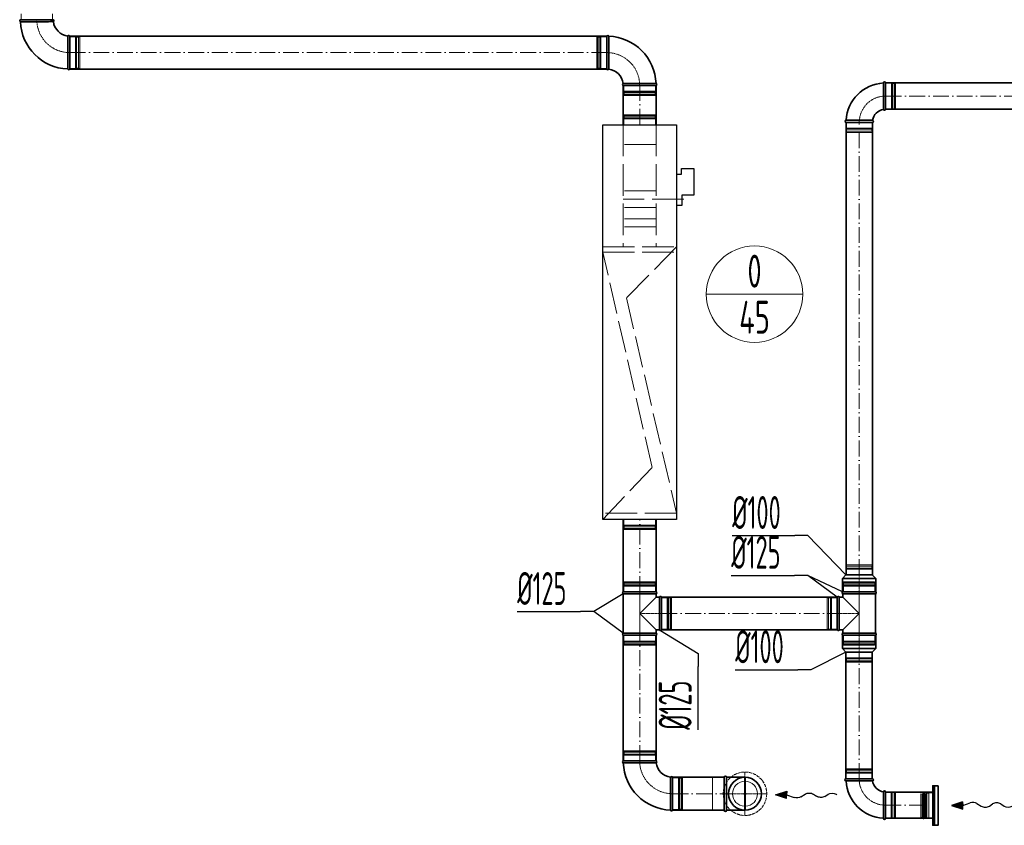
# Model space of a CAD drawing. Header units: millimetres. Extents: x -20688 to 44066, y -7315 to 67290.
# Tile 30 of 75: x 36706 to 40447, y -7000 to -3939. Entities that reach past the tile are written whole.
import ezdxf
from ezdxf.enums import TextEntityAlignment as Align

# ---------------------------------------------------------------- set-up
doc = ezdxf.new("R2010")
doc.units = ezdxf.units.MM
for name, pattern in [('ACAD_ISO02W100', [15, 12, -3]), ('ACAD_ISO10W100', [18, 12, -3, 0, -3]), ('phl_thick', [0])]:
    doc.linetypes.add(name, pattern=pattern)
for name, color, linetype, lineweight in [('VZT_05 ETA (ODVOD) - OBRYS', 6, 'Continuous', 35), ('VZT_06 ETA (ODVOD) - OSA', 6, 'ACAD_ISO10W100', 5), ('VZT_08 ETA (ODVOD) - SKRYTÉ', 6, 'ACAD_ISO02W100', 5), ('VZT_21 ZAŘÍZENÍ - OBRYS', 1, 'Continuous', 30), ('VZT_22 ZAŘÍZENÍ - DETAIL', 8, 'Continuous', 5), ('VZT_30 DISTRIBUČNÍ PRVKY - OBRYS', 1, 'Continuous', 35), ('VZT_31 DISTRIBUČNÍ PRVKY - OSA', 8, 'ACAD_ISO10W100', 5), ('VZT_32 DISTRIBUČNÍ PRVKY - DETAIL', 8, 'Continuous', 5), ('VZT_33 DISTRIBUČNÍ PRVKY - SKRYTÉ', 8, 'ACAD_ISO02W100', 5), ('VZT_50 POPIS - OBECNE', 7, 'Continuous', 13), ('VZT_52 POPIS - DISTRIBUCE', 7, 'Continuous', 5), ('VZT_60_KOTY - DIMENZE', 7, 'Continuous', 5)]:
    doc.layers.add(name, color=color, linetype=linetype, lineweight=lineweight)
doc.layers.add('VZT_07 ETA (ODVOD) - NETISK', color=8, linetype='ACAD_ISO02W100', lineweight=5, plot=False)
doc.styles.add('EVORA_125', font='isocp.shx', dxfattribs={"width": 0.6, "height": 125})
doc.styles.add('JS', font='isocp.shx', dxfattribs={"width": 0.6, "height": 125})

# ---------------------------------------------------------------- blocks, each defined once
blk = doc.blocks.new('*U39')
at = {"layer": 'VZT_31 DISTRIBUČNÍ PRVKY - OSA', "color": 0, "transparency": 16777216}
for p, q in [((0, 16.5), (0, 82.62)), ((-82.62, 0), (-16.5, 0)), ((16.5, 0), (82.62, 0)), ((0, -82.62), (0, -16.5))]:
    blk.add_line(p, q, dxfattribs=at)
at = {"layer": 'VZT_31 DISTRIBUČNÍ PRVKY - OSA', "color": 0, "linetype": 'Continuous', "transparency": 16777216}
for p, q in [((-8.25, 0), (8.25, 0)), ((0, -8.25), (0, 8.25))]:
    blk.add_line(p, q, dxfattribs=at)

msp = doc.modelspace()

# ---------------------------------------------------------------- linework, layer by layer
at = {"color": 8, "lineweight": 5}
for points in [[(40134.1, -6881.2), (40130.2, -6879.8), (40130.2, -6924.9)], [(40134.3, -6880.2), (40134.3, -6924.9)], [(40146, -6881), (40146, -6924.9)], [(40149.6, -6879.4), (40149.6, -6924.9)], [(40152.3, -6877.4), (40152.3, -6924.9)], [(40175.2, -6876.4), (40160.2, -6876.4), (40160.2, -6973.4), (40175.2, -6973.4)], [(40175.2, -6876.4), (40175.2, -6973.4)], [(40134.1, -6968.7), (40130.2, -6970.1), (40130.2, -6924.9)], [(40134.3, -6969.6), (40134.3, -6924.9)], [(40146, -6968.8), (40146, -6924.9)], [(40149.6, -6970.5), (40149.6, -6924.9)], [(40152.3, -6972.4), (40152.3, -6924.9)]]:
    msp.add_lwpolyline(points, dxfattribs=at)
for points in [[(40140.3, -6872.8), (40138.9, -6878.5, 0.060863), (40138.8, -6879.2), (40138.8, -6924.9)], [(40140.3, -6872.8), (40141.7, -6878.7, -0.058981), (40141.8, -6879.4), (40141.8, -6924.9)], [(40160.2, -6877.4), (40152.3, -6877.4, 0.291473), (40149.9, -6879, 0.291473)], [(40140.3, -6977), (40138.9, -6971.3, -0.060863), (40138.8, -6970.7), (40138.8, -6924.9)], [(40140.3, -6977), (40141.7, -6971.1, 0.058981), (40141.8, -6970.5), (40141.8, -6924.9)], [(40160.2, -6972.4), (40152.3, -6972.4, -0.291473), (40149.9, -6970.9, -0.291473)]]:
    msp.add_lwpolyline(points, format="xyb", dxfattribs=at)
for centre, radius, start, end in [((40139.6, -6889.3), 10.5, 52.1622, 120.2824), ((40146.5, -6877.2), 3.88, 263.3265, 332.5007), ((40139.6, -6960.6), 10.5, 239.7176, 307.8378), ((40146.5, -6972.7), 3.88, 27.4993, 96.6735)]:
    msp.add_arc(centre, radius, start, end, dxfattribs=at)
at = {"layer": 'VZT_05 ETA (ODVOD) - OBRYS'}
for p, q in [((36833.5, -3938.7), (36708.5, -3938.7)), ((36896, -4126.2), (36896, -4001.2)), ((38936.5, -4001.3), (38936.5, -4126.3)), ((38999, -4188.8), (39124, -4188.8)), ((39987.9, -4178.9), (39987.9, -4229.1)), ((39995.9, -4178.9), (39995.9, -4278.9)), ((39845.9, -4320.9), (39896, -4320.9)), ((39945.9, -4328.9), (39845.9, -4328.9)), ((39845.4, -6048.6), (39831.9, -6062.1)), ((39845.4, -6048.6), (39945.4, -6048.6)), ((39945.4, -6048.6), (39958.9, -6062.1)), ((39831.9, -6062.1), (39958.9, -6062.1)), ((39831.9, -6112.6), (39831.9, -6062.1)), ((39958.9, -6112.6), (39958.9, -6062.1)), ((38999, -6112.6), (39124, -6112.6)), ((39124, -6120.3), (38999, -6120.3)), ((38999, -6270), (38999, -6120.3)), ((39061.5, -6195.1), (39124, -6132.6)), ((39124, -6132.6), (39124, -6120.3)), ((39136.9, -6132.6), (39124, -6132.6)), ((39136.9, -6132.6), (39136.9, -6257.6)), ((39144.5, -6132.6), (39144.5, -6257.6)), ((39812.4, -6257.6), (39812.4, -6132.6)), ((39820, -6257.6), (39820, -6132.6)), ((39820, -6132.6), (39832.9, -6132.6)), ((39831.9, -6112.6), (39958.9, -6112.6)), ((39832.9, -6112.6), (39957.9, -6112.6)), ((39832.9, -6120.3), (39957.9, -6120.3)), ((39832.9, -6120.3), (39832.9, -6132.6)), ((39832.9, -6132.6), (39895.4, -6195.1)), ((39957.9, -6120.3), (39957.9, -6270)), ((39124, -6257.6), (39061.5, -6195.1)), ((39895.4, -6195.1), (39832.9, -6257.6)), ((39124, -6270), (38999, -6270)), ((39124, -6277.6), (38999, -6277.6)), ((39136.9, -6257.6), (39124, -6257.6)), ((39124, -6270), (39124, -6257.6)), ((39820, -6257.6), (39832.9, -6257.6)), ((39831.9, -6277.6), (39958.9, -6277.6)), ((39831.9, -6277.6), (39831.9, -6328.1)), ((39832.9, -6257.6), (39832.9, -6270)), ((39832.9, -6270), (39957.9, -6270)), ((39957.9, -6277.6), (39832.9, -6277.6)), ((39958.9, -6277.6), (39958.9, -6328.1)), ((39831.9, -6328.1), (39958.9, -6328.1)), ((39845.4, -6341.6), (39831.9, -6328.1)), ((39845.4, -6341.6), (39945.4, -6341.6)), ((39945.4, -6341.6), (39958.9, -6328.1)), ((39124, -6755), (38999, -6755)), ((39186.5, -6942.5), (39186.5, -6817.5)), ((39945.4, -6823.4), (39845.4, -6823.4)), ((39845.4, -6831.4), (39895.5, -6831.4)), ((39995.4, -6973.4), (39995.4, -6873.4)), ((39987.4, -6973.4), (39987.4, -6923.3))]:
    msp.add_line(p, q, dxfattribs=at)
at = {"layer": 'VZT_05 ETA (ODVOD) - OBRYS', "elevation": 0}
for points in [[(38936.5, -4001.3), (36896, -4001.3)], [(38936.5, -4126.3), (36896, -4126.3)], [(38999, -4188.8), (38999, -4337.7)], [(39124, -4188.8), (39124, -4337.7)], [(41373.5, -4178.9), (39995.9, -4178.9)], [(41373.5, -4278.9), (39995.9, -4278.9)], [(39845.9, -4328.9), (39845.9, -6048.6)], [(39945.9, -4328.9), (39945.9, -6048.6)]]:
    msp.add_lwpolyline(points, dxfattribs=at)
at = {"layer": 'VZT_05 ETA (ODVOD) - OBRYS'}
for points in [[(38999, -5837.7), (38999, -6112.6)], [(39124, -5837.7), (39124, -6112.6)], [(39812.4, -6132.6), (39144.5, -6132.6)], [(38999, -6277.6), (38999, -6755)], [(39124, -6277.6), (39124, -6755)], [(39812.4, -6257.6), (39144.5, -6257.6)], [(39845.4, -6341.6), (39845.4, -6823.4)], [(39945.4, -6341.6), (39945.4, -6823.4)], [(39382.7, -6817.5), (39186.5, -6817.5)], [(39382.7, -6817.5), (39382.7, -6942.5)], [(39391.7, -6817.5), (39391.7, -6942.5)], [(39391.7, -6817.5), (39461.7, -6817.5)], [(40175.2, -6873.4), (39995.4, -6873.4)], [(39382.7, -6942.5), (39186.5, -6942.5)], [(39391.7, -6942.5), (39461.7, -6942.5)], [(40175.2, -6973.4), (39995.4, -6973.4)]]:
    msp.add_lwpolyline(points, dxfattribs=at)
for centre, radius, start, end in [((36710.1, -3942.5), 4.17, 113.4678, 248.8928), ((36896, -3938.7), 187.5, 182.3607, 267.6393), ((36831.8, -3942.5), 4.17, 300.2981, 66.5322), ((36896, -3938.7), 62.5, 186.8302, 263.1698), ((36892.1, -4002.8), 4.17, 23.4678, 149.7019), ((38940.4, -4003), 4.17, 21.1072, 156.5322), ((38936.5, -4188.8), 187.5, 2.3607, 87.6393), ((36892.1, -4124.5), 4.17, 201.1072, 336.5322), ((38940.4, -4124.6), 4.17, 203.4678, 329.7019), ((38936.5, -4188.8), 62.5, 6.8302, 83.1698), ((39000.7, -4185), 4.17, 120.2981, 246.5322), ((39122.4, -4185), 4.17, 293.4678, 68.8928), ((39995.9, -4328.9), 150, 93.0572, 176.9428), ((39991.9, -4178.9), 4, 0, 180), ((39995.9, -4328.9), 50, 99.1478, 170.8522), ((39991.9, -4278.9), 4, 189.1478, 0), ((39845.9, -4324.9), 4, 90, 270), ((39945.9, -4324.9), 4, 270, 80.8522), ((39000.7, -6116.5), 4.17, 113.4678, 246.5322), ((39122.4, -6116.5), 4.17, 293.4678, 66.5322), ((39140.7, -6134.3), 4.17, 23.4678, 156.5322), ((39816.2, -6134.3), 4.17, 23.4678, 156.5322), ((39834.5, -6116.5), 4.17, 113.4678, 246.5322), ((39956.2, -6116.5), 4.17, 293.4678, 66.5322), ((39000.7, -6273.8), 4.17, 113.4678, 246.5322), ((39122.4, -6273.8), 4.17, 293.4678, 66.5322), ((39140.7, -6256), 4.17, 203.4678, 336.5322), ((39816.2, -6256), 4.17, 203.4678, 336.5322), ((39834.5, -6273.8), 4.17, 113.4678, 246.5322), ((39956.2, -6273.8), 4.17, 293.4678, 66.5322), ((39000.7, -6758.8), 4.17, 113.4678, 248.8928), ((39186.5, -6755), 187.5, 182.3607, 267.6393), ((39122.4, -6758.8), 4.17, 300.2981, 66.5322), ((39186.5, -6755), 62.5, 186.8302, 263.1698), ((39182.7, -6819.2), 4.17, 23.4678, 149.7019), ((39387.2, -6817.5), 4.5, 0, 180), ((39461.7, -6880), 62.5, 270, 90), ((39845.4, -6827.4), 4, 90, 270), ((39995.4, -6823.4), 150, 183.0572, 266.9428), ((39945.4, -6827.4), 4, 279.1478, 90), ((39995.4, -6823.4), 50, 189.1478, 260.8522), ((39991.4, -6873.4), 4, 0, 170.8522), ((39182.7, -6940.9), 4.17, 201.1072, 336.5322), ((39387.2, -6942.5), 4.5, 180, 0), ((39991.4, -6973.4), 4, 180, 0)]:
    msp.add_arc(centre, radius, start, end, dxfattribs=at)
for points, knots in [([(36833.9, -3946.1), (36833.9, -3946.1), (36832.3, -3946.1), (36826.2, -3946.2), (36821.7, -3946.2), (36810.3, -3946.2), (36803.5, -3946.3), (36788.5, -3946.3), (36780.4, -3946.3), (36764.1, -3946.4), (36756, -3946.4), (36740.8, -3946.4), (36733.8, -3946.4), (36722.1, -3946.4), (36717.3, -3946.4), (36710.7, -3946.4), (36708.9, -3946.4), (36708.6, -3946.4), (36708.6, -3946.4), (36708.6, -3946.4)], [0, 0, 0, 0, 24.235852, 24.235852, 48.531845, 48.531845, 73.024415, 73.024415, 97.570898, 97.570898, 122.078339, 122.078339, 146.53579, 146.53579, 170.957495, 170.957495, 195.359468, 195.359468, 197.168246, 197.168246, 197.168246, 197.168246]), ([(36888.5, -4000.7), (36888.5, -4000.7), (36888.5, -4000.8), (36888.5, -4001.1), (36888.5, -4001.4), (36888.5, -4002.5), (36888.5, -4003.3), (36888.5, -4006.4), (36888.5, -4009.6), (36888.4, -4018.5), (36888.4, -4024.7), (36888.4, -4038.8), (36888.3, -4046.6), (36888.3, -4062.8), (36888.3, -4071), (36888.3, -4086.9), (36888.3, -4094.4), (36888.3, -4107.6), (36888.3, -4113.1), (36888.3, -4120.1), (36888.3, -4122.3), (36888.2, -4125.3), (36888.2, -4126), (36888.2, -4126)], [197.067977, 197.067977, 197.067977, 197.067977, 201.792196, 201.792196, 209.190204, 209.190204, 218.040239, 218.040239, 237.760854, 237.760854, 262.206108, 262.206108, 286.831239, 286.831239, 311.323072, 311.323072, 335.946087, 335.946087, 360.704397, 360.704397, 377.088273, 377.088273, 394.105327, 394.105327, 394.105327, 394.105327]), ([(38944, -4126.7), (38944, -4126.7), (38944, -4126.7), (38944, -4126.4), (38944, -4126), (38944, -4125), (38944, -4124.2), (38944, -4121.1), (38944, -4117.9), (38944.1, -4109), (38944.1, -4102.8), (38944.1, -4088.7), (38944.2, -4080.9), (38944.2, -4064.7), (38944.2, -4056.4), (38944.2, -4040.6), (38944.2, -4033.1), (38944.2, -4019.9), (38944.2, -4014.4), (38944.2, -4007.4), (38944.2, -4005.2), (38944.3, -4002.2), (38944.3, -4001.5), (38944.3, -4001.5)], [197.067977, 197.067977, 197.067977, 197.067977, 201.792196, 201.792196, 209.190204, 209.190204, 218.040239, 218.040239, 237.760854, 237.760854, 262.206108, 262.206108, 286.831239, 286.831239, 311.323072, 311.323072, 335.946087, 335.946087, 360.704397, 360.704397, 377.088273, 377.088273, 394.105327, 394.105327, 394.105327, 394.105327]), ([(38998.6, -4181.4), (38998.6, -4181.4), (39000.2, -4181.4), (39006.3, -4181.3), (39010.8, -4181.3), (39022.2, -4181.2), (39029, -4181.2), (39044, -4181.2), (39052.1, -4181.2), (39068.4, -4181.1), (39076.5, -4181.1), (39091.7, -4181.1), (39098.7, -4181.1), (39110.4, -4181.1), (39115.2, -4181.1), (39121.8, -4181.1), (39123.6, -4181.1), (39123.9, -4181.1), (39123.9, -4181.1), (39123.9, -4181.1)], [0, 0, 0, 0, 24.235852, 24.235852, 48.531845, 48.531845, 73.024415, 73.024415, 97.570898, 97.570898, 122.078339, 122.078339, 146.53579, 146.53579, 170.957495, 170.957495, 195.359468, 195.359468, 197.168246, 197.168246, 197.168246, 197.168246]), ([(39987.9, -4229.1), (39987.9, -4235.4), (39987.9, -4241.7), (39987.9, -4253.8), (39987.9, -4259.4), (39987.9, -4268.9), (39987.9, -4272.7), (39987.9, -4278), (39987.9, -4279.4), (39987.9, -4279.5), (39987.9, -4279.5), (39987.9, -4279.5)], [78.71119, 78.71119, 78.71119, 78.71119, 97.804615, 97.804615, 117.523893, 117.523893, 137.264303, 137.264303, 156.831737, 156.831737, 157.874915, 157.874915, 157.874915, 157.874915]), ([(39946.5, -4321), (39946.5, -4321), (39945.4, -4321), (39940.9, -4320.9), (39937.4, -4320.9), (39928.6, -4320.9), (39923.2, -4320.9), (39911.3, -4320.9), (39904.8, -4320.9), (39897.5, -4320.9), (39896.8, -4320.9), (39896, -4320.9)], [157.874915, 157.874915, 157.874915, 157.874915, 176.103874, 176.103874, 195.460379, 195.460379, 215.101284, 215.101284, 234.82164, 234.82164, 237.034743, 237.034743, 237.034743, 237.034743]), ([(39124.5, -6762.5), (39124.5, -6762.5), (39122.9, -6762.5), (39116.8, -6762.5), (39112.3, -6762.5), (39100.9, -6762.6), (39094.1, -6762.6), (39079.1, -6762.6), (39071, -6762.7), (39054.6, -6762.7), (39046.5, -6762.7), (39031.3, -6762.7), (39024.4, -6762.7), (39012.6, -6762.7), (39007.9, -6762.7), (39001.3, -6762.7), (38999.4, -6762.7), (38999.2, -6762.7), (38999.2, -6762.7), (38999.2, -6762.7)], [0, 0, 0, 0, 24.235852, 24.235852, 48.531845, 48.531845, 73.024415, 73.024415, 97.570898, 97.570898, 122.078339, 122.078339, 146.53579, 146.53579, 170.957495, 170.957495, 195.359468, 195.359468, 197.168246, 197.168246, 197.168246, 197.168246]), ([(39179.1, -6817.1), (39179.1, -6817.1), (39179.1, -6817.1), (39179.1, -6817.4), (39179.1, -6817.8), (39179.1, -6818.8), (39179.1, -6819.6), (39179.1, -6822.8), (39179, -6825.9), (39179, -6834.8), (39179, -6841), (39178.9, -6855.1), (39178.9, -6862.9), (39178.9, -6879.1), (39178.9, -6887.4), (39178.8, -6903.2), (39178.8, -6910.7), (39178.8, -6923.9), (39178.8, -6929.5), (39178.8, -6936.4), (39178.8, -6938.6), (39178.8, -6941.6), (39178.8, -6942.4), (39178.8, -6942.4)], [197.067977, 197.067977, 197.067977, 197.067977, 201.792196, 201.792196, 209.190204, 209.190204, 218.040239, 218.040239, 237.760854, 237.760854, 262.206108, 262.206108, 286.831239, 286.831239, 311.323072, 311.323072, 335.946087, 335.946087, 360.704397, 360.704397, 377.088273, 377.088273, 394.105327, 394.105327, 394.105327, 394.105327]), ([(39946, -6831.4), (39946, -6831.4), (39944.9, -6831.4), (39940.4, -6831.4), (39936.9, -6831.4), (39928, -6831.4), (39922.7, -6831.4), (39910.7, -6831.4), (39904.3, -6831.4), (39897, -6831.4), (39896.3, -6831.4), (39895.5, -6831.4)], [157.874915, 157.874915, 157.874915, 157.874915, 176.103874, 176.103874, 195.460379, 195.460379, 215.101284, 215.101284, 234.82164, 234.82164, 237.034743, 237.034743, 237.034743, 237.034743]), ([(39987.4, -6923.3), (39987.4, -6916.9), (39987.4, -6910.6), (39987.4, -6898.5), (39987.4, -6893), (39987.4, -6883.5), (39987.4, -6879.6), (39987.4, -6874.4), (39987.4, -6872.9), (39987.4, -6872.8), (39987.4, -6872.8), (39987.4, -6872.8)], [78.71119, 78.71119, 78.71119, 78.71119, 97.804615, 97.804615, 117.523893, 117.523893, 137.264303, 137.264303, 156.831737, 156.831737, 157.874915, 157.874915, 157.874915, 157.874915])]:
    msp.add_open_spline(points, degree=3, knots=knots, dxfattribs=at)
at = {"layer": 'VZT_06 ETA (ODVOD) - OSA', "ltscale": 0.3, "elevation": 0}
for points in [[(36771, -3938.7), (36771, -3938.7, 0.414214), (36896, -4063.7), (36896, -4063.7)], [(39061.5, -4188.8), (39061.5, -4188.8, 0.414214), (38936.5, -4063.8), (38936.5, -4063.8)], [(39895.9, -4328.9), (39895.9, -4328.9, -0.414214), (39995.9, -4228.9), (39995.9, -4228.9)]]:
    msp.add_lwpolyline(points, format="xyb", dxfattribs=at)
at = {"layer": 'VZT_06 ETA (ODVOD) - OSA', "ltscale": 5, "elevation": 0}
for points in [[(36896, -4063.8), (38936.5, -4063.8)], [(39061.5, -4337.7), (39061.5, -4188.8)], [(39995.9, -4228.9), (41373.5, -4228.9)], [(39895.9, -6048.6), (39895.9, -4328.9)]]:
    msp.add_lwpolyline(points, dxfattribs=at)
at = {"layer": 'VZT_06 ETA (ODVOD) - OSA', "ltscale": 5}
for points in [[(39061.5, -6112.6), (39061.5, -5837.7)], [(39144.5, -6195.1), (39812.4, -6195.1)], [(39061.5, -6755), (39061.5, -6277.6)], [(39895.4, -6823.4), (39895.4, -6341.6)], [(39186.5, -6880), (39382.7, -6880)], [(39995.4, -6923.4), (40175.2, -6923.4)]]:
    msp.add_lwpolyline(points, dxfattribs=at)
at = {"layer": 'VZT_06 ETA (ODVOD) - OSA', "ltscale": 0.3, "elevation": 0}
for points in [[(39895.4, -6112.6), (39895.4, -6048.6)], [(39895.4, -6277.6), (39895.4, -6341.6)]]:
    msp.add_lwpolyline(points, dxfattribs=at)
at = {"layer": 'VZT_06 ETA (ODVOD) - OSA', "ltscale": 0.3}
for points in [[(39144.5, -6195.1), (39061.5, -6195.1)], [(39812.4, -6195.1), (39895.4, -6195.1)], [(39461.7, -6807.5), (39461.7, -6880)], [(39461.7, -6880), (39382.7, -6880)], [(39534.2, -6880), (39461.7, -6880)], [(39461.7, -6880), (39461.7, -6952.5)]]:
    msp.add_lwpolyline(points, dxfattribs=at)
for points in [[(39061.5, -6755), (39061.5, -6755, 0.414214), (39186.5, -6880), (39186.5, -6880)], [(39895.4, -6823.4), (39895.4, -6823.4, 0.414214), (39995.4, -6923.4), (39995.4, -6923.4)]]:
    msp.add_lwpolyline(points, format="xyb", dxfattribs=at)
at = {"layer": 'VZT_07 ETA (ODVOD) - NETISK', "ltscale": 0.4}
for p, q in [((36711, -3938.7), (36711, -3916.7)), ((36831, -3938.7), (36831, -3916.7)), ((36921.5, -4124.7), (36921.5, -4002.7)), ((36921.5, -4002.7), (36922, -4002.7)), ((36922, -4124.7), (36922, -4002.7)), ((36929, -4124.7), (36929, -4002.7)), ((36929, -4002.7), (36929.5, -4002.7)), ((36929.5, -4124.7), (36929.5, -4002.7)), ((38903, -4002.8), (38903, -4124.8)), ((38903.5, -4002.8), (38903, -4002.8)), ((38903.5, -4002.8), (38903.5, -4124.8)), ((38910.5, -4002.8), (38910.5, -4124.8)), ((38911, -4002.8), (38910.5, -4002.8)), ((38911, -4002.8), (38911, -4124.8)), ((36896, -4003.7), (36918, -4003.7)), ((36918, -4123.7), (36918, -4003.7)), ((36918, -4004.7), (36921.5, -4004.7)), ((36922, -4004.7), (36929, -4004.7)), ((36929.5, -4004.7), (36930, -4004.7)), ((36930, -4123.7), (36930, -4003.7)), ((36930, -4003.7), (36934, -4003.7)), ((36934, -4123.7), (36934, -4003.7)), ((38898.5, -4003.8), (38898.5, -4123.8)), ((38902.5, -4003.8), (38898.5, -4003.8)), ((38902.5, -4003.8), (38902.5, -4123.8)), ((38903, -4004.8), (38902.5, -4004.8)), ((38910.5, -4004.8), (38903.5, -4004.8)), ((38914.5, -4004.8), (38911, -4004.8)), ((38914.5, -4003.8), (38914.5, -4123.8)), ((38936.5, -4003.8), (38914.5, -4003.8)), ((36896, -4123.7), (36918, -4123.7)), ((36918, -4122.7), (36921.5, -4122.7)), ((36921.5, -4124.7), (36922, -4124.7)), ((36922, -4122.7), (36929, -4122.7)), ((36929, -4124.7), (36929.5, -4124.7)), ((36929.5, -4122.7), (36930, -4122.7)), ((36930, -4123.7), (36934, -4123.7)), ((38902.5, -4123.8), (38898.5, -4123.8)), ((38903, -4122.8), (38902.5, -4122.8)), ((38903.5, -4124.8), (38903, -4124.8)), ((38910.5, -4122.8), (38903.5, -4122.8)), ((38911, -4124.8), (38910.5, -4124.8)), ((38914.5, -4122.8), (38911, -4122.8)), ((38936.5, -4123.8), (38914.5, -4123.8)), ((39001.5, -4188.8), (39001.5, -4210.8)), ((39121.5, -4188.8), (39121.5, -4210.8)), ((39995.9, -4179.9), (40017.9, -4179.9)), ((40017.9, -4179.9), (40017.9, -4277.9)), ((40017.9, -4180.9), (40021.4, -4180.9)), ((40021.4, -4178.9), (40021.4, -4278.9)), ((40021.4, -4178.9), (40021.9, -4178.9)), ((40021.9, -4178.9), (40021.9, -4278.9)), ((40021.9, -4180.9), (40028.9, -4180.9)), ((40028.9, -4178.9), (40028.9, -4278.9)), ((40028.9, -4178.9), (40029.4, -4178.9)), ((40029.4, -4178.9), (40029.4, -4278.9)), ((40029.4, -4180.9), (40029.9, -4180.9)), ((40029.9, -4179.9), (40029.9, -4277.9)), ((40029.9, -4179.9), (40033.9, -4179.9)), ((40033.9, -4179.9), (40033.9, -4277.9)), ((39000.5, -4214.3), (39122.5, -4214.3)), ((39000.5, -4214.3), (39000.5, -4214.8)), ((39000.5, -4214.8), (39122.5, -4214.8)), ((39000.5, -4221.8), (39122.5, -4221.8)), ((39000.5, -4221.8), (39000.5, -4222.3)), ((39000.5, -4222.3), (39122.5, -4222.3)), ((39001.5, -4210.8), (39121.5, -4210.8)), ((39001.5, -4222.8), (39121.5, -4222.8)), ((39001.5, -4222.8), (39001.5, -4226.8)), ((39001.5, -4226.8), (39121.5, -4226.8)), ((39002.5, -4210.8), (39002.5, -4214.3)), ((39002.5, -4214.8), (39002.5, -4221.8)), ((39002.5, -4222.3), (39002.5, -4222.8)), ((39120.5, -4210.8), (39120.5, -4214.3)), ((39120.5, -4214.8), (39120.5, -4221.8)), ((39120.5, -4222.3), (39120.5, -4222.8)), ((39121.5, -4222.8), (39121.5, -4226.8)), ((39122.5, -4214.3), (39122.5, -4214.8)), ((39122.5, -4221.8), (39122.5, -4222.3)), ((39001.5, -4299.7), (39121.5, -4299.7)), ((39001.5, -4303.7), (39001.5, -4299.7)), ((39121.5, -4303.7), (39121.5, -4299.7)), ((39995.9, -4277.9), (40017.9, -4277.9)), ((40017.9, -4276.9), (40021.4, -4276.9)), ((40021.4, -4278.9), (40021.9, -4278.9)), ((40021.9, -4276.9), (40028.9, -4276.9)), ((40028.9, -4278.9), (40029.4, -4278.9)), ((40029.4, -4276.9), (40029.9, -4276.9)), ((40029.9, -4277.9), (40033.9, -4277.9)), ((39000.5, -4304.2), (39122.5, -4304.2)), ((39000.5, -4304.7), (39000.5, -4304.2)), ((39000.5, -4304.7), (39122.5, -4304.7)), ((39000.5, -4311.7), (39122.5, -4311.7)), ((39000.5, -4312.2), (39000.5, -4311.7)), ((39000.5, -4312.2), (39122.5, -4312.2)), ((39001.5, -4303.7), (39121.5, -4303.7)), ((39001.5, -4315.7), (39121.5, -4315.7)), ((39001.5, -4337.7), (39001.5, -4315.7)), ((39002.5, -4304.2), (39002.5, -4303.7)), ((39002.5, -4311.7), (39002.5, -4304.7)), ((39002.5, -4315.7), (39002.5, -4312.2)), ((39120.5, -4304.2), (39120.5, -4303.7)), ((39120.5, -4311.7), (39120.5, -4304.7)), ((39120.5, -4315.7), (39120.5, -4312.2)), ((39121.5, -4337.7), (39121.5, -4315.7)), ((39122.5, -4304.7), (39122.5, -4304.2)), ((39122.5, -4312.2), (39122.5, -4311.7)), ((39846.9, -4350.9), (39846.9, -4328.9)), ((39944.9, -4350.9), (39944.9, -4328.9)), ((39845.9, -4354.4), (39945.9, -4354.4)), ((39845.9, -4354.9), (39845.9, -4354.4)), ((39845.9, -4354.9), (39945.9, -4354.9)), ((39845.9, -4361.9), (39945.9, -4361.9)), ((39845.9, -4362.4), (39845.9, -4361.9)), ((39845.9, -4362.4), (39945.9, -4362.4)), ((39846.9, -4350.9), (39944.9, -4350.9)), ((39846.9, -4362.9), (39944.9, -4362.9)), ((39846.9, -4366.9), (39846.9, -4362.9)), ((39846.9, -4366.9), (39944.9, -4366.9)), ((39847.9, -4354.4), (39847.9, -4350.9)), ((39847.9, -4361.9), (39847.9, -4354.9)), ((39847.9, -4362.9), (39847.9, -4362.4)), ((39943.9, -4354.4), (39943.9, -4350.9)), ((39943.9, -4361.9), (39943.9, -4354.9)), ((39943.9, -4362.9), (39943.9, -4362.4)), ((39944.9, -4366.9), (39944.9, -4362.9)), ((39945.9, -4354.9), (39945.9, -4354.4)), ((39945.9, -4362.4), (39945.9, -4361.9)), ((39000.5, -5863.2), (39122.5, -5863.2)), ((39000.5, -5863.2), (39000.5, -5863.7)), ((39000.5, -5863.7), (39122.5, -5863.7)), ((39000.5, -5870.7), (39122.5, -5870.7)), ((39000.5, -5870.7), (39000.5, -5871.2)), ((39000.5, -5871.2), (39122.5, -5871.2)), ((39001.5, -5837.7), (39001.5, -5859.7)), ((39001.5, -5859.7), (39121.5, -5859.7)), ((39001.5, -5871.7), (39121.5, -5871.7)), ((39001.5, -5871.7), (39001.5, -5875.7)), ((39002.5, -5859.7), (39002.5, -5863.2)), ((39002.5, -5863.7), (39002.5, -5870.7)), ((39002.5, -5871.2), (39002.5, -5871.7)), ((39120.5, -5859.7), (39120.5, -5863.2)), ((39120.5, -5863.7), (39120.5, -5870.7)), ((39120.5, -5871.2), (39120.5, -5871.7)), ((39121.5, -5837.7), (39121.5, -5859.7)), ((39121.5, -5871.7), (39121.5, -5875.7)), ((39122.5, -5863.2), (39122.5, -5863.7)), ((39122.5, -5870.7), (39122.5, -5871.2)), ((39001.5, -5875.7), (39121.5, -5875.7)), ((39945.4, -6015.1), (39845.4, -6015.1)), ((39845.4, -6015.1), (39845.4, -6015.6)), ((39945.4, -6015.6), (39845.4, -6015.6)), ((39945.4, -6022.6), (39845.4, -6022.6)), ((39845.4, -6022.6), (39845.4, -6023.1)), ((39944.4, -6010.6), (39846.4, -6010.6)), ((39846.4, -6010.6), (39846.4, -6014.6)), ((39944.4, -6014.6), (39846.4, -6014.6)), ((39847.4, -6014.6), (39847.4, -6015.1)), ((39847.4, -6015.6), (39847.4, -6022.6)), ((39943.4, -6014.6), (39943.4, -6015.1)), ((39943.4, -6015.6), (39943.4, -6022.6)), ((39944.4, -6010.6), (39944.4, -6014.6)), ((39945.4, -6015.1), (39945.4, -6015.6)), ((39945.4, -6022.6), (39945.4, -6023.1)), ((39945.4, -6023.1), (39845.4, -6023.1)), ((39944.4, -6026.6), (39846.4, -6026.6)), ((39846.4, -6026.6), (39846.4, -6048.6)), ((39847.4, -6023.1), (39847.4, -6026.6)), ((39943.4, -6023.1), (39943.4, -6026.6)), ((39944.4, -6026.6), (39944.4, -6048.6)), ((39122.5, -6079.1), (39000.5, -6079.1)), ((39000.5, -6079.1), (39000.5, -6079.6)), ((39122.5, -6079.6), (39000.5, -6079.6)), ((39122.5, -6086.6), (39000.5, -6086.6)), ((39000.5, -6086.6), (39000.5, -6087.1)), ((39122.5, -6087.1), (39000.5, -6087.1)), ((39121.5, -6074.6), (39001.5, -6074.6)), ((39001.5, -6074.6), (39001.5, -6078.6)), ((39121.5, -6078.6), (39001.5, -6078.6)), ((39121.5, -6090.6), (39001.5, -6090.6)), ((39001.5, -6090.6), (39001.5, -6112.6)), ((39002.5, -6078.6), (39002.5, -6079.1)), ((39002.5, -6079.6), (39002.5, -6086.6)), ((39002.5, -6087.1), (39002.5, -6090.6)), ((39120.5, -6078.6), (39120.5, -6079.1)), ((39120.5, -6079.6), (39120.5, -6086.6)), ((39120.5, -6087.1), (39120.5, -6090.6)), ((39121.5, -6074.6), (39121.5, -6078.6)), ((39121.5, -6090.6), (39121.5, -6112.6)), ((39122.5, -6079.1), (39122.5, -6079.6)), ((39122.5, -6086.6), (39122.5, -6087.1)), ((39834.4, -6079.1), (39956.4, -6079.1)), ((39834.4, -6079.6), (39834.4, -6079.1)), ((39834.4, -6079.6), (39956.4, -6079.6)), ((39834.4, -6086.6), (39956.4, -6086.6)), ((39834.4, -6087.1), (39834.4, -6086.6)), ((39834.4, -6087.1), (39956.4, -6087.1)), ((39835.4, -6074.6), (39955.4, -6074.6)), ((39835.4, -6078.6), (39835.4, -6074.6)), ((39835.4, -6078.6), (39955.4, -6078.6)), ((39835.4, -6090.6), (39955.4, -6090.6)), ((39835.4, -6112.6), (39835.4, -6090.6)), ((39836.4, -6079.1), (39836.4, -6078.6)), ((39836.4, -6086.6), (39836.4, -6079.6)), ((39836.4, -6090.6), (39836.4, -6087.1)), ((39954.4, -6079.1), (39954.4, -6078.6)), ((39954.4, -6086.6), (39954.4, -6079.6)), ((39954.4, -6090.6), (39954.4, -6087.1)), ((39955.4, -6078.6), (39955.4, -6074.6)), ((39955.4, -6112.6), (39955.4, -6090.6)), ((39956.4, -6079.6), (39956.4, -6079.1)), ((39956.4, -6087.1), (39956.4, -6086.6)), ((39144.5, -6135.1), (39166.5, -6135.1)), ((39166.5, -6135.1), (39166.5, -6255.1)), ((39170, -6134.1), (39170, -6256.1)), ((39170, -6134.1), (39170.5, -6134.1)), ((39170.5, -6134.1), (39170.5, -6256.1)), ((39177.5, -6134.1), (39177.5, -6256.1)), ((39177.5, -6134.1), (39178, -6134.1)), ((39178, -6134.1), (39178, -6256.1)), ((39178.5, -6135.1), (39178.5, -6255.1)), ((39178.5, -6135.1), (39182.5, -6135.1)), ((39182.5, -6135.1), (39182.5, -6255.1)), ((39774.4, -6255.1), (39774.4, -6135.1)), ((39778.4, -6135.1), (39774.4, -6135.1)), ((39778.4, -6255.1), (39778.4, -6135.1)), ((39778.9, -6256.1), (39778.9, -6134.1)), ((39779.4, -6134.1), (39778.9, -6134.1)), ((39779.4, -6256.1), (39779.4, -6134.1)), ((39786.4, -6256.1), (39786.4, -6134.1)), ((39786.9, -6134.1), (39786.4, -6134.1)), ((39786.9, -6256.1), (39786.9, -6134.1)), ((39790.4, -6255.1), (39790.4, -6135.1)), ((39812.4, -6135.1), (39790.4, -6135.1)), ((39166.5, -6136.1), (39170, -6136.1)), ((39170.5, -6136.1), (39177.5, -6136.1)), ((39178, -6136.1), (39178.5, -6136.1)), ((39778.9, -6136.1), (39778.4, -6136.1)), ((39786.4, -6136.1), (39779.4, -6136.1)), ((39790.4, -6136.1), (39786.9, -6136.1)), ((39001.5, -6277.6), (39001.5, -6299.6)), ((39121.5, -6277.6), (39121.5, -6299.6)), ((39144.5, -6255.1), (39166.5, -6255.1)), ((39166.5, -6254.1), (39170, -6254.1)), ((39170, -6256.1), (39170.5, -6256.1)), ((39170.5, -6254.1), (39177.5, -6254.1)), ((39177.5, -6256.1), (39178, -6256.1)), ((39178, -6254.1), (39178.5, -6254.1)), ((39178.5, -6255.1), (39182.5, -6255.1)), ((39778.4, -6255.1), (39774.4, -6255.1)), ((39778.9, -6254.1), (39778.4, -6254.1)), ((39779.4, -6256.1), (39778.9, -6256.1)), ((39786.4, -6254.1), (39779.4, -6254.1)), ((39786.9, -6256.1), (39786.4, -6256.1)), ((39790.4, -6254.1), (39786.9, -6254.1)), ((39812.4, -6255.1), (39790.4, -6255.1)), ((39835.4, -6299.6), (39835.4, -6277.6)), ((39955.4, -6299.6), (39955.4, -6277.6)), ((39122.5, -6303.1), (39000.5, -6303.1)), ((39000.5, -6303.1), (39000.5, -6303.6)), ((39122.5, -6303.6), (39000.5, -6303.6)), ((39122.5, -6310.6), (39000.5, -6310.6)), ((39000.5, -6310.6), (39000.5, -6311.1)), ((39122.5, -6311.1), (39000.5, -6311.1)), ((39121.5, -6299.6), (39001.5, -6299.6)), ((39121.5, -6311.6), (39001.5, -6311.6)), ((39001.5, -6311.6), (39001.5, -6315.6)), ((39121.5, -6315.6), (39001.5, -6315.6)), ((39002.5, -6299.6), (39002.5, -6303.1)), ((39002.5, -6303.6), (39002.5, -6310.6)), ((39002.5, -6311.1), (39002.5, -6311.6)), ((39120.5, -6299.6), (39120.5, -6303.1)), ((39120.5, -6303.6), (39120.5, -6310.6)), ((39120.5, -6311.1), (39120.5, -6311.6)), ((39121.5, -6311.6), (39121.5, -6315.6)), ((39122.5, -6303.1), (39122.5, -6303.6)), ((39122.5, -6310.6), (39122.5, -6311.1)), ((39834.4, -6303.1), (39956.4, -6303.1)), ((39834.4, -6303.6), (39834.4, -6303.1)), ((39834.4, -6303.6), (39956.4, -6303.6)), ((39834.4, -6310.6), (39956.4, -6310.6)), ((39834.4, -6311.1), (39834.4, -6310.6)), ((39834.4, -6311.1), (39956.4, -6311.1)), ((39835.4, -6299.6), (39955.4, -6299.6)), ((39835.4, -6311.6), (39955.4, -6311.6)), ((39835.4, -6315.6), (39835.4, -6311.6)), ((39835.4, -6315.6), (39955.4, -6315.6)), ((39836.4, -6303.1), (39836.4, -6299.6)), ((39836.4, -6310.6), (39836.4, -6303.6)), ((39836.4, -6311.6), (39836.4, -6311.1)), ((39954.4, -6303.1), (39954.4, -6299.6)), ((39954.4, -6310.6), (39954.4, -6303.6)), ((39954.4, -6311.6), (39954.4, -6311.1)), ((39955.4, -6315.6), (39955.4, -6311.6)), ((39956.4, -6303.6), (39956.4, -6303.1)), ((39956.4, -6311.1), (39956.4, -6310.6)), ((39846.4, -6363.6), (39846.4, -6341.6)), ((39944.4, -6363.6), (39944.4, -6341.6)), ((39945.4, -6367.1), (39845.4, -6367.1)), ((39845.4, -6367.6), (39845.4, -6367.1)), ((39945.4, -6367.6), (39845.4, -6367.6)), ((39945.4, -6374.6), (39845.4, -6374.6)), ((39845.4, -6375.1), (39845.4, -6374.6)), ((39945.4, -6375.1), (39845.4, -6375.1)), ((39944.4, -6363.6), (39846.4, -6363.6)), ((39944.4, -6375.6), (39846.4, -6375.6)), ((39846.4, -6379.6), (39846.4, -6375.6)), ((39944.4, -6379.6), (39846.4, -6379.6)), ((39847.4, -6367.1), (39847.4, -6363.6)), ((39847.4, -6374.6), (39847.4, -6367.6)), ((39847.4, -6375.6), (39847.4, -6375.1)), ((39943.4, -6367.1), (39943.4, -6363.6)), ((39943.4, -6374.6), (39943.4, -6367.6)), ((39943.4, -6375.6), (39943.4, -6375.1)), ((39944.4, -6379.6), (39944.4, -6375.6)), ((39945.4, -6367.6), (39945.4, -6367.1)), ((39945.4, -6375.1), (39945.4, -6374.6)), ((39122.5, -6721.5), (39000.5, -6721.5)), ((39000.5, -6722), (39000.5, -6721.5)), ((39122.5, -6722), (39000.5, -6722)), ((39122.5, -6729), (39000.5, -6729)), ((39000.5, -6729.5), (39000.5, -6729)), ((39122.5, -6729.5), (39000.5, -6729.5)), ((39121.5, -6717), (39001.5, -6717)), ((39001.5, -6721), (39001.5, -6717)), ((39121.5, -6721), (39001.5, -6721)), ((39121.5, -6733), (39001.5, -6733)), ((39001.5, -6755), (39001.5, -6733)), ((39002.5, -6721.5), (39002.5, -6721)), ((39002.5, -6729), (39002.5, -6722)), ((39002.5, -6733), (39002.5, -6729.5)), ((39120.5, -6721.5), (39120.5, -6721)), ((39120.5, -6729), (39120.5, -6722)), ((39120.5, -6733), (39120.5, -6729.5)), ((39121.5, -6721), (39121.5, -6717)), ((39121.5, -6755), (39121.5, -6733)), ((39122.5, -6722), (39122.5, -6721.5)), ((39122.5, -6729.5), (39122.5, -6729)), ((39845.4, -6789.9), (39945.4, -6789.9)), ((39845.4, -6789.9), (39845.4, -6790.4)), ((39845.4, -6790.4), (39945.4, -6790.4)), ((39845.4, -6797.4), (39945.4, -6797.4)), ((39845.4, -6797.4), (39845.4, -6797.9)), ((39845.4, -6797.9), (39945.4, -6797.9)), ((39846.4, -6785.4), (39944.4, -6785.4)), ((39846.4, -6785.4), (39846.4, -6789.4)), ((39846.4, -6789.4), (39944.4, -6789.4)), ((39846.4, -6801.4), (39944.4, -6801.4)), ((39846.4, -6801.4), (39846.4, -6823.4)), ((39847.4, -6789.4), (39847.4, -6789.9)), ((39847.4, -6790.4), (39847.4, -6797.4)), ((39847.4, -6797.9), (39847.4, -6801.4)), ((39943.4, -6789.4), (39943.4, -6789.9)), ((39943.4, -6790.4), (39943.4, -6797.4)), ((39943.4, -6797.9), (39943.4, -6801.4)), ((39944.4, -6785.4), (39944.4, -6789.4)), ((39944.4, -6801.4), (39944.4, -6823.4)), ((39945.4, -6789.9), (39945.4, -6790.4)), ((39945.4, -6797.4), (39945.4, -6797.9)), ((39186.5, -6820), (39208.5, -6820)), ((39208.5, -6940), (39208.5, -6820)), ((39208.5, -6821), (39212, -6821)), ((39212, -6941), (39212, -6819)), ((39212, -6819), (39212.5, -6819)), ((39212.5, -6941), (39212.5, -6819)), ((39212.5, -6821), (39219.5, -6821)), ((39219.5, -6941), (39219.5, -6819)), ((39219.5, -6819), (39220, -6819)), ((39220, -6941), (39220, -6819)), ((39220, -6821), (39220.5, -6821)), ((39220.5, -6940), (39220.5, -6820)), ((39220.5, -6820), (39224.5, -6820)), ((39224.5, -6940), (39224.5, -6820)), ((39995.4, -6874.4), (40017.4, -6874.4)), ((40017.4, -6972.4), (40017.4, -6874.4)), ((40017.4, -6875.4), (40020.9, -6875.4)), ((40020.9, -6973.4), (40020.9, -6873.4)), ((40020.9, -6873.4), (40021.4, -6873.4)), ((40021.4, -6973.4), (40021.4, -6873.4)), ((40021.4, -6875.4), (40028.4, -6875.4)), ((40028.4, -6973.4), (40028.4, -6873.4)), ((40028.4, -6873.4), (40028.9, -6873.4)), ((40028.9, -6973.4), (40028.9, -6873.4)), ((40028.9, -6875.4), (40029.4, -6875.4)), ((40029.4, -6972.4), (40029.4, -6874.4)), ((40029.4, -6874.4), (40033.4, -6874.4)), ((40033.4, -6972.4), (40033.4, -6874.4)), ((39186.5, -6940), (39208.5, -6940)), ((39208.5, -6939), (39212, -6939)), ((39212, -6941), (39212.5, -6941)), ((39212.5, -6939), (39219.5, -6939)), ((39219.5, -6941), (39220, -6941)), ((39220, -6939), (39220.5, -6939)), ((39220.5, -6940), (39224.5, -6940)), ((39995.4, -6972.4), (40017.4, -6972.4)), ((40017.4, -6971.4), (40020.9, -6971.4)), ((40020.9, -6973.4), (40021.4, -6973.4)), ((40021.4, -6971.4), (40028.4, -6971.4)), ((40028.4, -6973.4), (40028.9, -6973.4)), ((40028.9, -6971.4), (40029.4, -6971.4)), ((40029.4, -6972.4), (40033.4, -6972.4))]:
    msp.add_line(p, q, dxfattribs=at)
for points in [[(39061.5, -6277.6), (39061.5, -6112.6)], [(39895.4, -6112.6), (39895.4, -6277.6)], [(39382.7, -6817.5), (39337.7, -6817.5), (39337.7, -6942.5), (39382.7, -6942.5)]]:
    msp.add_lwpolyline(points, dxfattribs=at)
at = {"layer": 'VZT_08 ETA (ODVOD) - SKRYTÉ', "ltscale": 2}
msp.add_arc((39461.7, -6880), 62.5, 90, 270, dxfattribs=at)
at = {"layer": 'VZT_21 ZAŘÍZENÍ - OBRYS', "elevation": 0}
msp.add_lwpolyline([(38921.5, -5837.7), (38921.5, -4337.7), (39201.5, -4337.7), (39201.5, -5837.7)], close=True, dxfattribs=at)
msp.add_lwpolyline([(39201.5, -4526.1), (39220.1, -4526.1), (39220.1, -4503.6), (39266.7, -4503.6), (39266.7, -4605.2), (39221.3, -4605.2), (39221.3, -4645.2), (39201.5, -4645.2)], dxfattribs=at)
at = {"layer": 'VZT_22 ZAŘÍZENÍ - DETAIL', "linetype": 'ACAD_ISO02W100', "lineweight": 5, "ltscale": 10, "elevation": 0}
for points in [[(38999, -4337.7), (38999, -4801.5)], [(39124, -4337.7), (39124, -4801.5)], [(39124, -4413.2), (38999, -4413.2)], [(39124, -4588.9), (38999, -4588.9)], [(39229.1, -4621.3), (38999, -4621.3)], [(39124, -4652.2), (38999, -4652.2)], [(39124, -4695.2), (38999, -4695.2)], [(39124, -4726), (38999, -4726)], [(38921.5, -4801.5), (39201.5, -4801.5)], [(38921.5, -5837.7), (39108.7, -5640.3), (38921.5, -4822)], [(38921.5, -4822), (39201.5, -4822)], [(39201.5, -4801.5), (39011.5, -4996.2), (39201.5, -5813.8)], [(39201.5, -5813.8), (38921.5, -5813.8)]]:
    msp.add_lwpolyline(points, dxfattribs=at)
at = {"layer": 'VZT_30 DISTRIBUČNÍ PRVKY - OBRYS'}
msp.add_lwpolyline([(40195.2, -6849.9), (40195.2, -6999.9), (40175.2, -6999.9), (40175.2, -6849.9)], close=True, dxfattribs=at)
msp.add_lwpolyline([(40181.9, -6999.9), (40181.9, -6849.9)], dxfattribs=at)
msp.add_circle((39461.7, -6880), 62.5, dxfattribs=at)
at = {"layer": 'VZT_32 DISTRIBUČNÍ PRVKY - DETAIL'}
for points in [[(39459.7, -6817.5), (39459.7, -6876.6)], [(39463.7, -6817.5), (39463.7, -6876.6)], [(39459.7, -6883.5), (39459.7, -6942.5)], [(39463.7, -6883.5), (39463.7, -6942.5)]]:
    msp.add_lwpolyline(points, dxfattribs=at)
for radius in [4, 2]:
    msp.add_circle((39461.7, -6880), radius, dxfattribs=at)
for start, end in [(92.4132, 267.5868), (272.4132, 87.5868)]:
    msp.add_arc((39461.7, -6880), 47.5, start, end, dxfattribs=at)
at = {"layer": 'VZT_33 DISTRIBUČNÍ PRVKY - SKRYTÉ'}
msp.add_circle((39461.7, -6880), 82.5, dxfattribs=at)
at = {"layer": 'VZT_50 POPIS - OBECNE', "color": 0, "lineweight": -2}
for p, q in [((39577, -6883.5), (39620.2, -6870.1)), ((39620.2, -6870.1), (39620, -6884.1)), ((39674, -6891.5), (39690.5, -6881.1)), ((39721.5, -6881.5), (39733.4, -6889.5)), ((39764.4, -6889.9), (39777.4, -6881.7)), ((39619.8, -6898), (39577, -6883.5)), ((39619.8, -6898), (39620, -6884.1)), ((39620, -6884.1), (39648.6, -6893.8)), ((40288.7, -6910.4), (40245.9, -6924.9)), ((40288.7, -6910.4), (40288.9, -6924.3)), ((40288.9, -6924.3), (40317.6, -6914.6)), ((40343, -6916.9), (40359.5, -6927.3)), ((40390.5, -6926.9), (40402.4, -6918.9)), ((40433.4, -6918.5), (40446.3, -6926.7)), ((40245.9, -6924.9), (40289.1, -6938.3)), ((40289.1, -6938.3), (40288.9, -6924.3))]:
    msp.add_line(p, q, dxfattribs=at)
at = {"layer": 'VZT_50 POPIS - OBECNE'}
msp.add_line((39807.5, -6881.6), (39810.6, -6883.5), dxfattribs=at)
at = {"layer": 'VZT_50 POPIS - OBECNE', "color": 0, "lineweight": -2, "extrusion": (0, 0, -1)}
for centre, start_param, end_param in [((39705.9, -6890.6), 0.766537, 2.375056), ((39792.7, -6891.3), 0.766537, 2.320574), ((39658.7, -6882), 3.908129, 5.191299), ((39749.1, -6880.4), 3.908129, 5.516649)]:
    msp.add_ellipse(centre, major_axis=(-21.5, 0.3), ratio=0.625, start_param=start_param, end_param=end_param, dxfattribs=at)
at = {"layer": 'VZT_50 POPIS - OBECNE', "color": 0, "lineweight": -2}
for centre, start_param, end_param in [((40327.6, -6926.4), 3.908129, 5.191299), ((40418, -6928), 3.908129, 5.516649), ((40374.9, -6917.8), 0.766537, 2.375056), ((40461.7, -6917.1), 0.766537, 2.320574)]:
    msp.add_ellipse(centre, major_axis=(-21.5, -0.3), ratio=0.625, start_param=start_param, end_param=end_param, dxfattribs=at)
for points in [[(39619.8, -6898), (39620.2, -6870.1), (39577, -6883.5)], [(40288.7, -6910.4), (40289.1, -6938.3), (40245.9, -6924.9)]]:
    msp.add_solid(points, dxfattribs=at)
at = {"layer": 'VZT_52 POPIS - DISTRIBUCE'}
msp.add_line((39314.5, -4981.7), (39681.3, -4981.7), dxfattribs=at)
msp.add_circle((39497.9, -4981.7), 183.4, dxfattribs=at)
at = {"layer": 'VZT_60_KOTY - DIMENZE', "linetype": 'ByBlock', "lineweight": -2}
for p, q in [((39700.6, -5898.8), (39650.6, -5898.8)), ((39700.2, -6050.1), (39650.2, -6050.1)), ((38886.9, -6187.5), (38836.9, -6187.5)), ((39283.8, -6346.5), (39283.8, -6396.5)), ((39712.3, -6409), (39662.3, -6409))]:
    msp.add_line(p, q, dxfattribs=at)
at = {"layer": 'VZT_60_KOTY - DIMENZE', "linetype": 'ByBlock', "lineweight": -2, "elevation": 0}
for points in [[(39413.1, -5898.8), (39650.6, -5898.8)], [(39844.4, -6048.6), (39700.6, -5898.8)], [(39700.6, -5898.8), (39700.6, -5898.8)], [(39700.6, -5898.8), (39700.6, -5898.8)], [(39845.4, -6341.6), (39712.3, -6409)], [(39424.7, -6409), (39662.3, -6409)], [(39712.3, -6409), (39712.3, -6409)], [(39712.3, -6409), (39712.3, -6409)]]:
    msp.add_lwpolyline(points, dxfattribs=at)
at = {"layer": 'VZT_60_KOTY - DIMENZE', "linetype": 'ByBlock', "lineweight": -2}
for points in [[(39409.6, -6050.1), (39650.2, -6050.1)], [(39831.9, -6112.6), (39700.2, -6050.1)], [(39812.4, -6132.6), (39700.2, -6050.1)], [(39700.2, -6050.1), (39700.2, -6050.1)], [(38999, -6120.3), (38886.9, -6187.5)], [(38596.3, -6187.5), (38836.9, -6187.5)], [(38999, -6270), (38886.9, -6187.5)], [(38886.9, -6187.5), (38886.9, -6187.5)], [(39140.7, -6260.1), (39283.8, -6346.5)], [(39283.8, -6637.1), (39283.8, -6396.5)]]:
    msp.add_lwpolyline(points, dxfattribs=at)

# ---------------------------------------------------------------- block references
at = {"layer": 'VZT_31 DISTRIBUČNÍ PRVKY - OSA', "rotation": 270}
msp.add_blockref('*U39', (39461.7, -6880), dxfattribs=at)

# ---------------------------------------------------------------- texts
at = {"layer": 'VZT_52 POPIS - DISTRIBUCE', "ltscale": 50, "style": 'JS', "width": 0.7}
for s, p in [('0', (39497.9, -4894.2)), ('45', (39497.9, -5069.2))]:
    msp.add_text(s, height=125, dxfattribs=at).set_placement(p, align=Align.MIDDLE_CENTER)
at = {"layer": 'VZT_60_KOTY - DIMENZE', "linetype": 'phl_thick', "char_height": 125, "attachment_point": 1, "style": 'EVORA_125'}
for s, insert in [('%%C100', (39413.1, -5748.8)), ('%%C125', (39409.6, -5900.1)), ('%%C125', (38596.3, -6037.5)), ('%%C100', (39424.7, -6259))]:
    msp.add_mtext(s, dxfattribs=dict(at, insert=insert))
at = {"layer": 'VZT_60_KOTY - DIMENZE', "linetype": 'phl_thick', "insert": (39133.8, -6637.1), "char_height": 125, "attachment_point": 1, "rotation": 90, "style": 'EVORA_125'}
msp.add_mtext('%%C125', dxfattribs=at)

doc.saveas('drawing.dxf')
